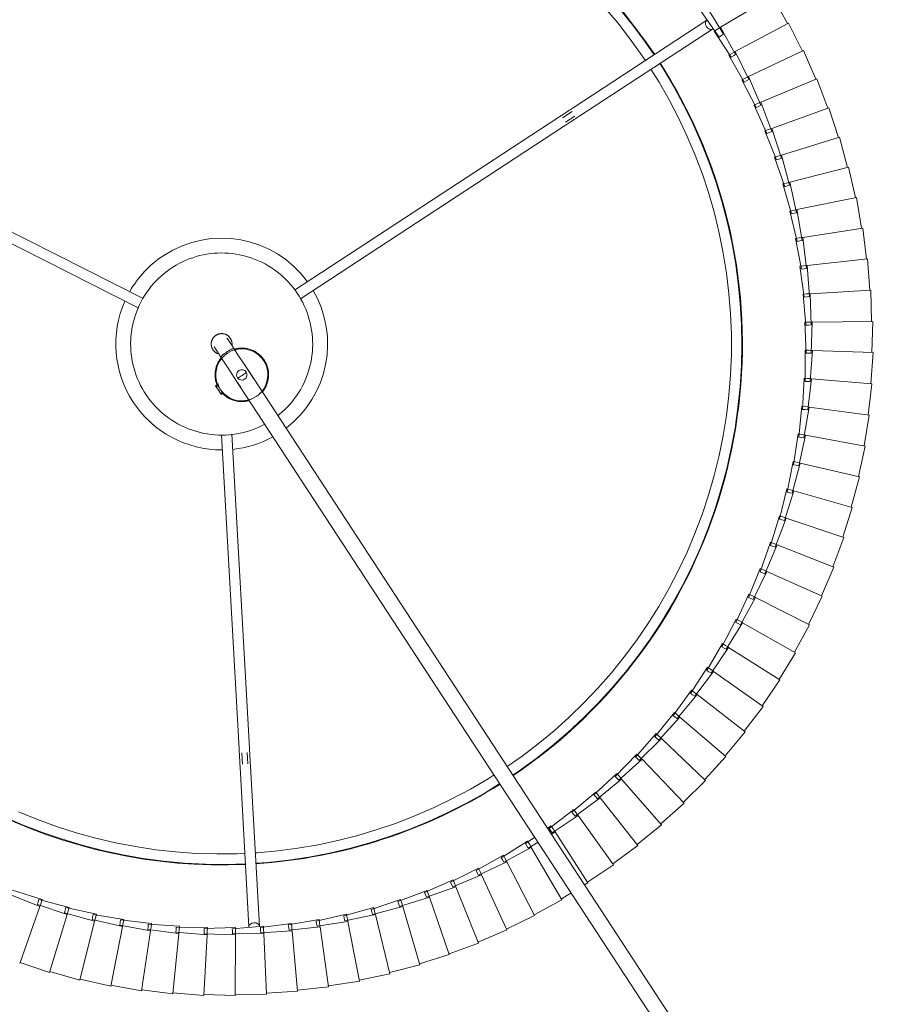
# Model space of a CAD drawing. Header units: millimetres. Extents: x -4228 to 3708, y -1329 to 7565.
# Tile 22 of 38: x -3490 to -3153, y 6738 to 7116. Entities that reach past the tile are written whole.
import ezdxf

# ---------------------------------------------------------------- set-up
doc = ezdxf.new("R2010")
doc.units = ezdxf.units.MM
doc.linetypes.add('Dash', pattern=[6, 3, -3])
doc.layers.add('A-ANNO-DIMS', color=7, linetype='Dash', lineweight=15, true_color=0xd2d2d2)
doc.layers.add('E-LITE-EQPM', color=7, linetype='Continuous', lineweight=20)

# ---------------------------------------------------------------- blocks, each defined once
blk = doc.blocks.new('64314-3L   _Suspended_tensor - 64314-44-3L SAMBA Black_ribbon beige pendant lamp ø450-3L-719562-Planta_PDF')
at = {"layer": 'E-LITE-EQPM'}
for p, q in [((370.41, 39.03), (358.57, 37.04)), ((373.51, 15.9), (370.41, 39.03)), ((382.4, 40.06), (370.48, 38.64)), ((384.38, 16.81), (382.4, 40.06)), ((394.42, 40.5), (382.44, 39.66)), ((395.28, 17.19), (394.42, 40.5)), ((406.44, 40.37), (394.44, 40.1)), ((406.19, 17.04), (406.44, 40.37)), ((418.45, 39.67), (406.45, 39.97)), ((417.08, 16.37), (418.45, 39.67)), ((430.41, 38.38), (418.43, 39.27)), ((427.92, 15.18), (430.41, 38.38)), ((442.29, 36.53), (430.37, 37.99)), ((346.66, 35.26), (335.07, 32.15)), ((351.97, 12.54), (346.66, 35.26)), ((358.49, 37.43), (346.76, 34.88)), ((362.7, 14.48), (358.49, 37.43)), ((438.69, 13.48), (442.29, 36.53)), ((454.07, 34.11), (442.24, 36.13)), ((449.37, 11.25), (454.07, 34.11)), ((334.95, 32.53), (323.52, 28.86)), ((341.34, 10.09), (334.95, 32.53)), ((465.72, 31.12), (454, 33.71)), ((459.93, 8.52), (465.72, 31.12)), ((477.22, 27.58), (465.63, 30.73)), ((323.38, 29.24), (312.14, 25.02)), ((330.84, 7.13), (323.38, 29.24)), ((470.34, 5.28), (477.22, 27.58)), ((488.53, 23.49), (477.11, 27.19)), ((311.99, 25.39), (300.96, 20.64)), ((320.5, 3.67), (311.99, 25.39)), ((480.59, 1.55), (488.53, 23.49)), ((499.63, 18.86), (488.4, 23.11)), ((300.79, 21), (290, 15.73)), ((310.33, -0.29), (300.79, 21)), ((289.81, 16.08), (279.29, 10.3)), ((300.37, -4.72), (289.81, 16.08)), ((361.67, 13.92), (373.51, 15.9)), ((372.46, 15.39), (384.38, 16.81)), ((372.55, 14.39), (372.46, 15.39)), ((373.51, 15.9), (373.57, 15.52)), ((373.57, 15.52), (373.7, 14.52)), ((383.31, 16.34), (395.28, 17.19)), ((383.35, 15.34), (383.31, 16.34)), ((383.38, 14.35), (383.35, 15.34)), ((384.38, 16.81), (384.42, 16.42)), ((384.42, 16.42), (384.5, 15.42)), ((384.5, 15.42), (384.62, 14.02)), ((394.17, 14.78), (394.18, 15.77)), ((394.18, 15.77), (394.19, 16.77)), ((394.19, 16.77), (406.19, 17.04)), ((395.28, 17.19), (395.3, 16.8)), ((395.3, 16.8), (395.34, 15.79)), ((395.34, 15.79), (395.39, 14.39)), ((404.96, 14.69), (405.02, 15.69)), ((405.02, 15.69), (405.08, 16.68)), ((405.08, 16.68), (417.08, 16.37)), ((406.18, 15.64), (406.16, 14.25)), ((406.19, 16.65), (406.18, 15.64)), ((406.19, 17.04), (406.19, 16.65)), ((415.84, 15.08), (415.95, 16.07)), ((415.95, 16.07), (427.92, 15.18)), ((417.05, 15.99), (417, 14.98)), ((417.08, 16.37), (417.05, 15.99)), ((427.92, 15.18), (427.88, 14.8)), ((490.65, -2.68), (499.63, 18.86)), ((510.5, 13.71), (499.48, 18.49)), ((340.37, 9.43), (351.97, 12.54)), ((350.97, 11.93), (362.7, 14.48)), ((351.15, 10.94), (350.97, 11.93)), ((363.2, 11.73), (351.33, 9.96)), ((351.97, 12.54), (352.06, 12.16)), ((352.06, 12.16), (352.28, 11.18)), ((361.81, 12.93), (361.67, 13.92)), ((361.94, 11.94), (361.81, 12.93)), ((373.89, 13.14), (361.94, 11.94)), ((362.7, 14.48), (362.77, 14.1)), ((362.77, 14.1), (362.95, 13.11)), ((362.95, 13.11), (363.2, 11.73)), ((372.63, 13.4), (372.55, 14.39)), ((384.62, 14.02), (372.63, 13.4)), ((373.7, 14.52), (373.89, 13.14)), ((395.39, 14.39), (383.38, 14.35)), ((406.16, 14.25), (394.17, 14.78)), ((416.91, 13.59), (404.96, 14.69)), ((415.73, 14.08), (415.84, 15.08)), ((427.62, 12.41), (415.73, 14.08)), ((417, 14.98), (416.91, 13.59)), ((426.47, 12.96), (426.62, 13.95)), ((438.26, 10.72), (426.47, 12.96)), ((426.62, 13.95), (426.77, 14.93)), ((426.77, 14.93), (438.69, 13.48)), ((427.77, 13.8), (427.62, 12.41)), ((427.88, 14.8), (427.77, 13.8)), ((437.13, 11.32), (437.33, 12.3)), ((437.33, 12.3), (437.54, 13.28)), ((437.54, 13.28), (449.37, 11.25)), ((438.48, 12.1), (438.26, 10.72)), ((438.63, 13.09), (438.48, 12.1)), ((438.69, 13.48), (438.63, 13.09)), ((500.49, -7.37), (510.5, 13.71)), ((521.1, 8.03), (510.33, 13.34)), ((279.09, 10.64), (268.86, 4.36)), ((290.63, -9.64), (279.09, 10.64)), ((329.91, 6.42), (341.34, 10.09)), ((340.6, 8.45), (340.37, 9.43)), ((340.83, 7.48), (340.6, 8.45)), ((352.6, 9.82), (340.83, 7.48)), ((341.34, 10.09), (341.45, 9.71)), ((341.45, 9.71), (341.72, 8.74)), ((341.72, 8.74), (342.1, 7.4)), ((351.33, 9.96), (351.15, 10.94)), ((352.28, 11.18), (352.6, 9.82)), ((448.81, 8.52), (437.13, 11.32)), ((447.71, 9.18), (447.96, 10.14)), ((459.24, 5.81), (447.71, 9.18)), ((447.96, 10.14), (448.21, 11.11)), ((448.21, 11.11), (459.93, 8.52)), ((449.09, 9.88), (448.81, 8.52)), ((449.29, 10.87), (449.09, 9.88)), ((449.37, 11.25), (449.29, 10.87)), ((458.47, 7.48), (458.76, 8.43)), ((458.76, 8.43), (470.34, 5.28)), ((459.83, 8.14), (459.58, 7.16)), ((459.93, 8.52), (459.83, 8.14)), ((510.1, -12.54), (521.1, 8.03)), ((531.42, 1.86), (520.92, 7.68)), ((268.64, 4.69), (258.72, -2.07)), ((281.14, -15.01), (268.64, 4.69)), ((319.6, 2.91), (330.84, 7.13)), ((331.74, 4.48), (320.24, 1.02)), ((330.18, 5.46), (329.91, 6.42)), ((330.45, 4.5), (330.18, 5.46)), ((342.1, 7.4), (330.45, 4.5)), ((330.84, 7.13), (330.97, 6.76)), ((330.97, 6.76), (331.29, 5.8)), ((331.29, 5.8), (331.74, 4.48)), ((458.17, 6.53), (458.47, 7.48)), ((469.52, 2.61), (458.17, 6.53)), ((459.58, 7.16), (459.24, 5.81)), ((468.49, 3.38), (468.83, 4.31)), ((468.83, 4.31), (469.17, 5.25)), ((469.17, 5.25), (480.59, 1.55)), ((469.93, 3.95), (469.52, 2.61)), ((470.23, 4.91), (469.93, 3.95)), ((470.34, 5.28), (470.23, 4.91)), ((309.47, -1.08), (320.5, 3.67)), ((321.52, 1.06), (310.2, -2.94)), ((319.92, 1.97), (319.6, 2.91)), ((320.24, 1.02), (319.92, 1.97)), ((320.5, 3.67), (320.64, 3.3)), ((320.64, 3.3), (321.01, 2.37)), ((321.01, 2.37), (321.52, 1.06)), ((479.64, -1.08), (468.49, 3.38)), ((478.65, -0.27), (479.04, 0.65)), ((479.04, 0.65), (479.42, 1.57)), ((479.42, 1.57), (490.65, -2.68)), ((480.12, 0.23), (479.64, -1.08)), ((480.46, 1.18), (480.12, 0.23)), ((480.59, 1.55), (480.46, 1.18)), ((519.45, -18.16), (531.42, 1.86)), ((258.48, -1.75), (248.9, -8.99)), ((271.91, -20.83), (258.48, -1.75)), ((299.55, -5.56), (310.33, -0.29)), ((311.48, -2.84), (300.36, -7.38)), ((309.84, -2.01), (309.47, -1.08)), ((310.2, -2.94), (309.84, -2.01)), ((310.33, -0.29), (310.49, -0.64)), ((310.49, -0.64), (310.9, -1.56)), ((310.9, -1.56), (311.48, -2.84)), ((489.57, -5.25), (478.65, -0.27)), ((488.62, -4.39), (489.05, -3.49)), ((489.05, -3.49), (489.48, -2.59)), ((489.48, -2.59), (500.49, -7.37)), ((490.5, -3.03), (490.11, -3.96)), ((490.65, -2.68), (490.5, -3.03)), ((289.85, -10.51), (300.37, -4.72)), ((301.63, -7.22), (290.75, -12.29)), ((299.95, -6.47), (299.55, -5.56)), ((300.36, -7.38), (299.95, -6.47)), ((300.37, -4.72), (300.55, -5.07)), ((300.55, -5.07), (301, -5.97)), ((301, -5.97), (301.63, -7.22)), ((499.3, -9.9), (488.62, -4.39)), ((490.11, -3.96), (489.57, -5.25)), ((498.86, -8.11), (499.33, -7.23)), ((499.33, -7.23), (510.1, -12.54)), ((500.49, -7.37), (500.33, -7.73)), ((248.65, -8.68), (239.42, -16.36)), ((262.98, -27.09), (248.65, -8.68)), ((280.4, -15.92), (290.63, -9.64)), ((290.3, -11.4), (289.85, -10.51)), ((290.63, -9.64), (290.82, -9.97)), ((290.82, -9.97), (291.32, -10.85)), ((291.32, -10.85), (292.01, -12.06)), ((498.39, -8.99), (498.86, -8.11)), ((508.78, -15), (498.39, -8.99)), ((499.89, -8.64), (499.3, -9.9)), ((500.33, -7.73), (499.89, -8.64)), ((271.22, -21.77), (281.14, -15.01)), ((281.14, -15.01), (281.35, -15.34)), ((292.01, -12.06), (281.39, -17.65)), ((290.75, -12.29), (290.3, -11.4)), ((507.92, -14.06), (508.43, -13.2)), ((518.01, -20.56), (507.92, -14.06)), ((508.43, -13.2), (508.94, -12.35)), ((509.44, -13.77), (508.78, -15)), ((508.94, -12.35), (519.45, -18.16)), ((509.92, -12.88), (509.44, -13.77)), ((510.1, -12.54), (509.92, -12.88)), ((239.16, -16.06), (230.31, -24.18)), ((254.36, -33.77), (239.16, -16.06)), ((282.64, -17.37), (272.29, -23.46)), ((280.89, -16.78), (280.4, -15.92)), ((281.39, -17.65), (280.89, -16.78)), ((281.35, -15.34), (281.89, -16.19)), ((281.89, -16.19), (282.64, -17.37)), ((515.7, -18.64), (516.25, -17.81)), ((525.53, -25.55), (515.7, -18.64)), ((516.25, -17.81), (516.79, -16.97)), ((516.79, -16.97), (527.06, -23.21)), ((519.26, -18.47), (518.73, -19.36)), ((519.45, -18.16), (519.26, -18.47)), ((262.33, -28.06), (271.91, -20.83)), ((271.75, -22.62), (271.22, -21.77)), ((272.29, -23.46), (271.75, -22.62)), ((271.91, -20.83), (272.14, -21.15)), ((272.14, -21.15), (272.72, -21.97)), ((272.72, -21.97), (273.52, -23.11)), ((485.18, -72.61), (518.79, -21.23)), ((518.73, -19.36), (518.01, -20.56)), ((230.03, -23.9), (221.59, -32.44)), ((246.07, -40.85), (230.03, -23.9)), ((273.52, -23.11), (263.48, -29.7)), ((522.14, -23.42), (488.52, -74.8)), ((253.76, -34.77), (262.98, -27.09)), ((264.7, -29.29), (254.98, -36.35)), ((262.91, -28.88), (262.33, -28.06)), ((263.48, -29.7), (262.91, -28.88)), ((262.98, -27.09), (263.22, -27.39)), ((263.22, -27.39), (263.84, -28.19)), ((263.84, -28.19), (264.7, -29.29)), ((132.53, -32.89), (387.53, -199.7)), ((221.3, -32.16), (213.27, -41.1)), ((238.12, -48.33), (221.3, -32.16)), ((245.51, -41.89), (254.36, -33.77)), ((254.36, -33.77), (254.61, -34.06)), ((256.18, -35.89), (246.81, -43.4)), ((254.37, -35.56), (253.76, -34.77)), ((254.98, -36.35), (254.37, -35.56)), ((254.61, -34.06), (255.27, -34.83)), ((255.27, -34.83), (256.18, -35.89)), ((384.24, -204.72), (130.96, -39.04)), ((212.96, -40.84), (205.38, -50.15)), ((230.55, -56.18), (212.96, -40.84)), ((237.62, -49.39), (246.07, -40.85)), ((246.07, -40.85), (246.33, -41.13)), ((246.33, -41.13), (247.03, -41.87)), ((247.99, -42.88), (238.99, -50.84)), ((246.16, -42.64), (245.51, -41.89)), ((246.81, -43.4), (246.16, -42.64)), ((247.03, -41.87), (247.99, -42.88)), ((230.1, -57.26), (238.12, -48.33)), ((238.12, -48.33), (238.4, -48.6)), ((238.4, -48.6), (239.13, -49.3)), ((205.06, -49.9), (197.93, -59.56)), ((223.36, -64.38), (205.06, -49.9)), ((240.14, -50.26), (231.54, -58.64)), ((238.31, -50.11), (237.62, -49.39)), ((238.99, -50.84), (238.31, -50.11)), ((239.13, -49.3), (240.14, -50.26)), ((222.96, -65.48), (230.55, -56.18)), ((230.55, -56.18), (230.84, -56.43)), ((230.84, -56.43), (231.6, -57.09)), ((197.6, -59.34), (190.94, -69.33)), ((216.57, -72.92), (197.6, -59.34)), ((232.66, -58.01), (224.47, -66.79)), ((230.82, -57.95), (230.1, -57.26)), ((231.54, -58.64), (230.82, -57.95)), ((231.6, -57.09), (232.66, -58.01)), ((216.23, -74.04), (223.36, -64.38)), ((225.55, -66.11), (217.79, -75.28)), ((223.72, -66.14), (222.96, -65.48)), ((223.36, -64.38), (223.67, -64.62)), ((223.67, -64.62), (224.46, -65.25)), ((224.47, -66.79), (223.72, -66.14)), ((224.46, -65.25), (225.55, -66.11)), ((190.6, -69.12), (189.84, -70.38)), ((210.2, -81.77), (190.6, -69.12)), ((186.77, -75.51), (184.43, -79.42)), ((209.91, -82.91), (216.57, -72.92)), ((218.85, -74.54), (211.54, -84.07)), ((217.01, -74.66), (216.23, -74.04)), ((216.57, -72.92), (216.89, -73.14)), ((216.89, -73.14), (217.71, -73.73)), ((217.79, -75.28), (217.01, -74.66)), ((217.71, -73.73), (218.85, -74.54)), ((482.99, -77.79), (485.32, -74.22)), ((487.08, -75.18), (484.66, -78.89)), ((184.08, -79.22), (178.41, -89.81)), ((204.27, -90.92), (184.08, -79.22)), ((415.14, -179.68), (481.31, -78.53)), ((209.37, -83.16), (210.2, -81.77)), ((210.73, -83.49), (209.91, -82.91)), ((210.2, -81.77), (210.53, -81.98)), ((210.53, -81.98), (211.38, -82.53)), ((211.38, -82.53), (212.55, -83.29)), ((484.65, -80.72), (418.43, -181.95)), ((211.54, -84.07), (210.73, -83.49)), ((212.55, -83.29), (211.62, -84.63)), ((178.05, -89.63), (172.89, -100.47)), ((198.78, -100.35), (178.05, -89.63)), ((204.03, -92.07), (206.3, -88.28)), ((208.22, -89.53), (205.71, -93.15)), ((198.6, -101.5), (204.27, -90.92)), ((206.69, -92.32), (200.32, -102.5)), ((204.87, -92.61), (204.03, -92.07)), ((204.27, -90.92), (204.6, -91.12)), ((204.6, -91.12), (205.48, -91.62)), ((205.71, -93.15), (204.87, -92.61)), ((205.48, -91.62), (206.69, -92.32)), ((172.53, -100.32), (167.9, -111.39)), ((193.75, -110.02), (172.53, -100.32)), ((193.62, -111.19), (198.78, -100.35)), ((201.26, -101.63), (195.39, -112.11)), ((199.46, -102), (198.6, -101.5)), ((198.78, -100.35), (199.12, -100.52)), ((199.12, -100.52), (200.02, -100.99)), ((200.32, -102.5), (199.46, -102)), ((200.02, -100.99), (201.26, -101.63)), ((167.52, -111.25), (163.43, -122.54)), ((189.18, -119.93), (167.52, -111.25)), ((189.12, -121.1), (193.75, -110.02)), ((196.29, -111.19), (190.93, -121.93)), ((194.51, -111.65), (193.62, -111.19)), ((193.75, -110.02), (194.1, -110.18)), ((194.1, -110.18), (195.02, -110.6)), ((195.39, -112.11), (194.51, -111.65)), ((195.02, -110.6), (196.29, -111.19)), ((185.09, -131.22), (189.18, -119.93)), ((191.78, -120.97), (186.94, -131.96)), ((189.18, -119.93), (189.54, -120.07)), ((189.54, -120.07), (190.48, -120.45)), ((190.48, -120.45), (191.78, -120.97)), ((163.05, -122.42), (159.51, -133.89)), ((185.1, -130.05), (163.05, -122.42)), ((190.02, -121.52), (189.12, -121.1)), ((190.93, -121.93), (190.02, -121.52)), ((181.56, -141.52), (185.1, -130.05)), ((187.74, -130.96), (183.44, -142.17)), ((186.02, -131.59), (185.09, -131.22)), ((185.1, -130.05), (185.47, -130.17)), ((185.47, -130.17), (186.42, -130.5)), ((186.94, -131.96), (186.02, -131.59)), ((186.42, -130.5), (187.74, -130.96)), ((159.12, -133.78), (156.13, -145.41)), ((181.51, -140.34), (159.12, -133.78)), ((178.52, -151.97), (181.51, -140.34)), ((184.19, -141.13), (180.44, -152.53)), ((181.51, -140.34), (181.89, -140.45)), ((182.5, -141.84), (181.56, -141.52)), ((181.89, -140.45), (182.85, -140.74)), ((183.44, -142.17), (182.5, -141.84)), ((182.85, -140.74), (184.19, -141.13)), ((155.74, -145.33), (153.31, -157.08)), ((178.42, -150.8), (155.74, -145.33)), ((175.99, -162.56), (178.42, -150.8)), ((178.42, -150.8), (178.8, -150.9)), ((178.8, -150.9), (179.78, -151.13)), ((179.78, -151.13), (181.14, -151.46)), ((181.14, -151.46), (177.93, -163.03)), ((179.48, -152.25), (178.52, -151.97)), ((180.44, -152.53), (179.48, -152.25)), ((152.92, -157.02), (151.05, -168.88)), ((175.83, -161.4), (152.92, -157.02)), ((173.97, -173.26), (175.83, -161.4)), ((175.83, -161.4), (176.22, -161.47)), ((178.58, -161.92), (175.93, -173.64)), ((176.96, -162.8), (175.99, -162.56)), ((176.22, -161.47), (177.21, -161.66)), ((177.21, -161.66), (178.58, -161.92)), ((177.93, -163.03), (176.96, -162.8)), ((150.66, -168.83), (149.37, -180.77)), ((173.76, -172.11), (150.66, -168.83)), ((172.47, -184.05), (173.76, -172.11)), ((173.76, -172.11), (174.14, -172.16)), ((174.95, -173.45), (173.97, -173.26)), ((174.14, -172.16), (175.14, -172.3)), ((176.53, -172.5), (174.45, -184.33)), ((175.93, -173.64), (174.95, -173.45)), ((175.14, -172.3), (176.53, -172.5)), ((148.97, -180.74), (148.25, -192.72)), ((172.2, -182.9), (148.97, -180.74)), ((171.49, -194.89), (172.2, -182.9)), ((172.2, -182.9), (172.59, -182.94)), ((173.46, -184.19), (172.47, -184.05)), ((172.59, -182.94), (173.59, -183.03)), ((174.45, -184.33), (173.46, -184.19)), ((174.98, -183.16), (173.47, -195.07)), ((173.59, -183.03), (174.98, -183.16)), ((147.85, -192.71), (147.71, -204.72)), ((171.16, -193.76), (147.85, -192.71)), ((171.02, -205.77), (171.16, -193.76)), ((171.16, -193.76), (171.55, -193.78)), ((172.48, -194.98), (171.49, -194.89)), ((171.55, -193.78), (172.56, -193.82)), ((173.47, -195.07), (172.48, -194.98)), ((172.56, -193.82), (173.95, -193.89)), ((173.95, -193.89), (173.02, -205.86)), ((174, -195.46), (235.3, -198.87)), ((235.08, -202.87), (173.77, -199.45)), ((236.37, -199.93), (240.77, -200.18)), ((242.36, -199.27), (363.06, -206)), ((240.65, -202.18), (236.23, -201.93)), ((362.89, -209.99), (242.14, -203.26)), ((170.65, -204.66), (147.31, -204.73)), ((147.31, -204.73), (147.75, -216.73)), ((170.65, -204.66), (171.04, -204.65)), ((171.08, -216.65), (170.65, -204.66)), ((172.02, -205.81), (171.02, -205.77)), ((171.04, -204.65), (172.04, -204.65)), ((173.02, -205.86), (172.02, -205.81)), ((172.04, -204.65), (173.44, -204.65)), ((173.44, -204.65), (173.08, -216.65)), ((378.33, -210.1), (378.94, -209.17)), ((378.33, -210.1), (378.46, -210.18)), ((378.6, -210.27), (380.01, -211.19)), ((378.76, -210.38), (379.38, -209.43)), ((380.01, -211.19), (381.68, -212.29)), ((381.26, -212.01), (381.88, -211.06)), ((382.37, -211.23), (381.68, -212.29)), ((170.66, -215.56), (147.35, -216.76)), ((170.66, -215.56), (171.04, -215.54)), ((171.67, -227.53), (170.66, -215.56)), ((171.04, -215.54), (172.05, -215.49)), ((172.05, -215.49), (173.45, -215.42)), ((173.45, -215.42), (173.66, -227.43)), ((147.35, -216.76), (148.36, -228.72)), ((172.08, -216.65), (171.08, -216.65)), ((173.08, -216.65), (172.08, -216.65)), ((171.19, -226.46), (147.97, -228.77)), ((171.19, -226.46), (171.57, -226.42)), ((172.77, -238.36), (171.19, -226.46)), ((171.57, -226.42), (172.58, -226.32)), ((172.58, -226.32), (173.97, -226.18)), ((173.97, -226.18), (174.76, -238.16)), ((147.97, -228.77), (149.55, -240.67)), ((172.66, -227.48), (171.67, -227.53)), ((173.66, -227.43), (172.66, -227.48)), ((172.24, -237.31), (149.16, -240.74)), ((172.24, -237.31), (172.63, -237.26)), ((174.4, -249.13), (172.24, -237.31)), ((172.63, -237.26), (173.62, -237.11)), ((173.77, -238.26), (172.77, -238.36)), ((173.62, -237.11), (175, -236.9)), ((174.76, -238.16), (173.77, -238.26)), ((175, -236.9), (176.37, -248.83)), ((149.16, -240.74), (151.31, -252.55)), ((466.18, -349.86), (411.57, -241.8)), ((415.23, -240.16), (469.75, -348.06)), ((173.81, -248.11), (150.92, -252.63)), ((173.81, -248.11), (174.2, -248.03)), ((176.53, -259.8), (173.81, -248.11)), ((174.2, -248.03), (175.19, -247.84)), ((175.38, -248.98), (174.4, -249.13)), ((175.19, -247.84), (176.56, -247.56)), ((176.37, -248.83), (175.38, -248.98)), ((176.56, -247.56), (178.49, -259.41)), ((150.92, -252.63), (153.64, -264.33)), ((175.9, -258.81), (153.26, -264.43)), ((175.9, -258.81), (176.28, -258.72)), ((179.18, -270.36), (175.9, -258.81)), ((176.28, -258.72), (177.26, -258.48)), ((177.51, -259.61), (176.53, -259.8)), ((177.26, -258.48), (178.62, -258.14)), ((178.49, -259.41), (177.51, -259.61)), ((178.62, -258.14), (181.12, -269.88)), ((153.26, -264.43), (156.54, -275.98)), ((179.84, -269), (181.18, -268.6)), ((181.18, -268.6), (184.25, -280.21)), ((178.51, -269.4), (156.16, -276.1)), ((178.51, -269.4), (178.88, -269.29)), ((182.33, -280.78), (178.51, -269.4)), ((178.88, -269.29), (179.84, -269)), ((180.15, -270.12), (179.18, -270.36)), ((181.12, -269.88), (180.15, -270.12)), ((156.16, -276.1), (159.98, -287.48)), ((181.61, -279.86), (159.61, -287.62)), ((181.61, -279.86), (181.98, -279.73)), ((185.98, -291.04), (181.61, -279.86)), ((181.98, -279.73), (182.93, -279.39)), ((182.93, -279.39), (184.25, -278.93)), ((184.25, -278.93), (187.87, -290.38)), ((183.29, -280.5), (182.33, -280.78)), ((184.25, -280.21), (183.29, -280.5))]:
    blk.add_line(p, q, dxfattribs=at)
at = {"layer": 'E-LITE-EQPM', "flags": 128}
for points in [[(232.05, -97.99), (233.65, -95.6), (238.35, -89.13), (243.31, -82.85), (248.51, -76.78), (253.96, -70.92), (259.63, -65.28), (265.53, -59.87), (271.63, -54.71), (277.94, -49.79), (284.44, -45.12), (291.12, -40.72), (297.97, -36.6), (304.98, -32.74), (312.14, -29.18), (319.44, -25.9), (326.86, -22.91), (334.4, -20.23), (342.03, -17.85), (349.76, -15.77), (357.56, -14.01), (365.43, -12.56), (373.35, -11.42), (381.3, -10.61), (389.29, -10.11), (397.28, -9.93), (405.28, -10.07), (413.27, -10.53), (421.23, -11.31), (429.15, -12.41), (437.03, -13.83), (444.84, -15.55), (452.57, -17.59), (460.22, -19.94), (467.77, -22.59), (475.2, -25.54), (482.51, -28.78), (489.69, -32.32), (496.72, -36.14), (503.59, -40.23), (505.6, -41.52)], [(503.4, -44.88), (498.39, -41.75), (491.59, -37.86), (484.63, -34.24), (477.54, -30.91), (470.31, -27.86), (462.98, -25.1), (455.53, -22.64), (448, -20.48), (440.38, -18.62), (432.7, -17.07), (424.96, -15.83), (417.17, -14.9), (409.36, -14.28), (401.53, -13.97), (393.69, -13.97), (385.85, -14.29), (378.04, -14.92), (370.26, -15.87), (362.52, -17.12), (354.84, -18.69), (347.22, -20.55), (339.69, -22.73), (332.25, -25.2), (324.92, -27.96), (317.7, -31.02), (310.61, -34.37), (303.66, -37.99), (296.86, -41.89), (290.22, -46.06), (283.75, -50.49), (277.47, -55.18), (271.38, -60.11), (265.49, -65.28), (259.81, -70.69), (254.35, -76.32), (249.12, -82.16), (244.13, -88.2), (239.39, -94.44), (235.38, -100.17)], [(508.82, -43.65), (513.83, -47.07), (520.25, -51.84), (526.48, -56.87)], [(527.11, -62.69), (521.12, -57.63), (514.93, -52.82), (508.55, -48.26), (506.64, -46.98)], [(485.18, -72.61), (485.02, -72.86), (484.86, -73.11), (484.69, -73.37), (484.51, -73.63), (484.33, -73.91), (484.15, -74.19), (483.96, -74.48), (483.76, -74.78), (483.57, -75.08), (483.36, -75.39), (483.16, -75.7), (482.95, -76.02), (482.74, -76.34), (482.53, -76.66), (482.32, -76.99), (482.1, -77.32), (481.88, -77.65), (481.66, -77.99), (481.45, -78.32), (481.31, -78.53)], [(484.65, -80.72), (484.87, -80.39), (485.09, -80.05), (485.31, -79.72), (485.53, -79.39), (485.74, -79.06), (485.95, -78.73), (486.17, -78.41), (486.38, -78.09), (486.58, -77.77), (486.79, -77.46), (486.99, -77.16), (487.18, -76.86), (487.37, -76.56), (487.56, -76.28), (487.74, -76), (487.92, -75.72), (488.1, -75.46), (488.26, -75.2), (488.42, -74.96), (488.52, -74.8)], [(198.22, -196.88), (198.53, -192.25), (199.4, -184.3), (200.58, -176.39), (202.08, -168.53), (203.89, -160.74), (206.02, -153.03), (208.44, -145.4), (211.18, -137.89), (214.21, -130.48), (217.53, -123.21), (221.14, -116.07), (225.04, -109.08), (228.77, -102.97)], [(232.14, -105.17), (230.66, -107.47), (226.7, -114.23), (223.01, -121.15), (219.6, -128.21), (216.47, -135.4), (213.64, -142.7), (211.1, -150.12), (208.86, -157.63), (206.92, -165.23), (205.28, -172.89), (203.95, -180.62), (202.94, -188.39), (202.23, -196.2), (202.19, -197.1)], [(370.19, -188.37), (370.61, -187.84), (371.51, -186.77), (372.46, -185.74), (373.45, -184.75), (374.48, -183.8), (375.54, -182.89), (376.64, -182.03), (377.77, -181.21), (378.94, -180.43), (380.14, -179.7), (381.36, -179.02), (382.61, -178.39), (383.88, -177.81), (385.18, -177.29), (386.5, -176.81), (387.83, -176.39), (389.18, -176.02), (390.55, -175.7), (391.92, -175.44), (393.31, -175.24), (394.7, -175.09), (396.1, -175), (397.5, -174.96), (398.89, -174.98), (400.29, -175.05), (401.69, -175.18), (403.07, -175.37), (404.45, -175.61), (405.82, -175.91), (407.18, -176.26), (408.52, -176.66), (409.84, -177.12), (411.14, -177.63), (412.43, -178.19), (413.68, -178.81), (414.92, -179.47), (416.12, -180.18), (417.3, -180.94), (418.44, -181.74), (419.55, -182.6), (420.63, -183.49), (421.67, -184.43), (422.67, -185.41), (423.64, -186.42), (424.56, -187.48), (425.43, -188.57), (426.27, -189.69), (427.05, -190.85), (427.79, -192.04), (428.49, -193.25), (429.13, -194.5), (429.72, -195.77), (430.27, -197.06), (430.76, -198.37), (431, -199.08)], [(379.48, -194.15), (379.81, -193.9), (380.14, -193.66), (380.49, -193.44), (380.84, -193.23), (381.21, -193.04), (381.58, -192.86), (381.96, -192.69), (382.34, -192.54), (382.73, -192.41), (383.12, -192.29), (383.52, -192.19), (383.92, -192.1), (384.33, -192.03), (384.74, -191.98), (385.15, -191.94), (385.56, -191.92), (385.97, -191.92), (386.38, -191.93), (386.79, -191.96), (387.2, -192), (387.61, -192.06), (388.01, -192.14), (388.41, -192.23), (388.81, -192.34), (389.2, -192.47), (389.59, -192.61), (389.97, -192.76), (390.35, -192.93), (390.71, -193.12), (391.07, -193.32), (391.42, -193.53), (391.77, -193.76), (392.1, -194), (392.42, -194.26), (392.74, -194.53), (393.04, -194.81), (393.33, -195.1), (393.61, -195.4), (393.87, -195.72), (394.12, -196.04), (394.36, -196.38), (394.59, -196.72), (394.8, -197.07), (395, -197.43), (395.19, -197.8), (395.35, -198.18), (395.51, -198.56), (395.65, -198.95), (395.77, -199.34), (395.88, -199.74), (395.97, -200.14), (396.04, -200.55), (396.1, -200.95), (396.14, -201.36), (396.17, -201.77), (396.18, -202.18), (396.17, -202.6), (396.14, -203.01), (396.1, -203.42), (396.05, -203.82), (395.98, -204.23), (395.89, -204.63), (395.78, -205.03)], [(364.46, -220.83), (364.05, -219.49), (363.7, -218.14), (363.4, -216.77), (363.16, -215.39), (362.97, -214.01), (362.83, -212.61), (362.75, -211.22), (362.73, -209.82), (362.76, -208.42), (362.85, -207.02), (363, -205.63), (363.2, -204.24), (363.46, -202.87), (363.77, -201.5), (364.13, -200.15), (364.55, -198.81), (365.02, -197.5), (365.55, -196.2), (366.13, -194.92), (366.75, -193.67), (366.91, -193.38)], [(242.36, -199.27), (241.96, -199.25), (241.56, -199.22), (241.16, -199.2), (240.77, -199.18), (240.38, -199.16), (239.99, -199.14), (239.6, -199.11), (239.22, -199.09), (238.84, -199.07), (238.47, -199.05), (238.11, -199.03), (237.75, -199.01), (237.4, -198.99), (237.06, -198.97), (236.72, -198.95), (236.4, -198.94), (236.08, -198.92), (235.78, -198.9), (235.48, -198.88), (235.3, -198.87)], [(431, -199.08), (431.41, -200.42), (431.76, -201.78), (432.06, -203.14), (432.31, -204.52), (432.5, -205.91), (432.63, -207.3), (432.71, -208.7), (432.73, -210.1), (432.7, -211.5), (432.61, -212.9), (432.46, -214.29), (432.26, -215.68), (432, -217.05), (431.69, -218.42), (431.33, -219.77), (430.91, -221.1), (430.44, -222.42), (429.91, -223.72), (429.34, -224.99), (428.71, -226.25), (428.03, -227.47), (427.31, -228.67), (426.54, -229.84), (425.72, -230.97), (424.86, -232.08), (423.95, -233.14), (423, -234.17), (422.01, -235.16), (420.99, -236.12), (419.92, -237.02), (418.82, -237.89), (417.69, -238.71), (416.52, -239.49), (415.33, -240.21), (414.1, -240.89), (412.85, -241.52), (411.58, -242.1), (410.28, -242.63), (408.96, -243.11), (407.63, -243.53), (406.28, -243.9), (404.91, -244.21), (403.54, -244.47), (402.15, -244.68), (400.76, -244.83), (399.37, -244.92), (397.97, -244.96), (396.57, -244.94), (395.17, -244.86), (393.77, -244.73), (392.39, -244.55), (391.01, -244.31), (389.64, -244.01), (388.28, -243.66), (386.94, -243.25), (385.62, -242.8), (384.32, -242.29), (383.04, -241.72), (381.78, -241.11), (380.54, -240.45), (379.34, -239.74), (378.16, -238.98), (377.02, -238.17), (375.91, -237.32), (374.83, -236.43), (373.79, -235.49), (372.79, -234.51), (371.83, -233.49), (370.91, -232.44), (370.03, -231.35), (369.19, -230.22), (368.41, -229.07), (367.67, -227.88), (366.97, -226.66), (366.33, -225.42), (365.74, -224.15), (365.2, -222.86), (364.71, -221.55), (364.46, -220.83)], [(378.68, -209.56), (378.44, -209.32), (378.16, -209.01), (377.89, -208.7), (377.64, -208.37), (377.4, -208.04), (377.18, -207.7), (376.96, -207.34), (376.76, -206.98), (376.58, -206.61), (376.41, -206.24), (376.26, -205.86), (376.12, -205.47), (376, -205.08), (375.89, -204.68), (375.8, -204.28), (375.73, -203.87), (375.67, -203.46), (375.63, -203.05), (375.6, -202.64), (375.59, -202.23), (375.6, -201.82), (375.62, -201.41), (375.66, -201), (375.72, -200.59), (375.79, -200.19), (375.88, -199.78), (375.98, -199.39)], [(384.51, -197.73), (389.07, -200.71), (393.64, -203.7), (395.93, -205.2)], [(216.08, -293.57), (212.88, -286.24), (209.98, -278.79), (207.38, -271.22), (205.08, -263.56), (203.09, -255.81), (201.41, -247.99), (200.04, -240.11), (198.99, -232.18), (198.26, -224.21), (197.85, -216.23), (197.76, -208.23), (197.97, -200.73)], [(201.99, -200.96), (201.84, -204.03), (201.76, -211.87), (201.99, -219.7), (202.54, -227.52), (203.4, -235.32), (204.57, -243.07), (206.05, -250.77), (207.84, -258.4), (209.93, -265.95), (212.32, -273.42), (215.01, -280.78), (217.99, -288.04)], [(235.08, -202.87), (235.37, -202.88), (235.66, -202.9), (235.97, -202.92), (236.29, -202.94), (236.62, -202.95), (236.96, -202.97), (237.3, -202.99), (237.66, -203.01), (238.02, -203.03), (238.38, -203.05), (238.76, -203.07), (239.14, -203.09), (239.52, -203.12), (239.91, -203.14), (240.3, -203.16), (240.69, -203.18), (241.09, -203.2), (241.48, -203.23), (241.88, -203.25), (242.14, -203.26)], [(392.65, -210.22), (388.08, -207.23), (383.51, -204.24), (381.23, -202.75)], [(395.93, -205.2), (396.12, -205.32), (396.31, -205.44), (396.49, -205.57), (396.68, -205.68), (396.85, -205.8), (397.03, -205.91), (397.19, -206.02), (397.36, -206.13), (397.52, -206.23), (397.67, -206.34), (397.82, -206.43), (397.96, -206.53), (398.1, -206.62), (398.23, -206.7), (398.36, -206.78), (398.48, -206.86), (398.59, -206.94), (398.69, -207), (398.79, -207.07), (398.88, -207.13), (398.97, -207.18), (399.04, -207.23), (399.11, -207.28), (399.17, -207.32), (399.23, -207.35), (399.27, -207.38), (399.31, -207.41), (399.34, -207.43), (399.36, -207.44), (399.38, -207.45), (399.38, -207.45)], [(401.53, -208.72), (401.48, -208.56), (401.42, -208.42), (401.36, -208.27), (401.29, -208.13), (401.21, -207.98), (401.13, -207.85), (401.04, -207.71), (400.95, -207.58), (400.85, -207.46), (400.75, -207.33), (400.64, -207.21), (400.53, -207.1), (400.41, -206.99), (400.29, -206.89), (400.17, -206.79), (400.04, -206.69), (399.91, -206.6), (399.77, -206.52), (399.63, -206.44), (399.49, -206.37), (399.34, -206.3), (399.2, -206.24), (399.05, -206.18), (398.89, -206.13), (398.74, -206.09), (398.58, -206.05), (398.43, -206.02), (398.27, -205.99), (398.11, -205.98), (397.95, -205.96), (397.79, -205.96), (397.63, -205.96), (397.47, -205.97), (397.31, -205.98), (397.15, -206)], [(392.52, -210.08), (392.29, -210.27), (391.96, -210.52), (391.62, -210.75), (391.28, -210.98), (390.92, -211.18), (390.56, -211.38), (390.19, -211.56), (389.81, -211.72), (389.43, -211.87), (389.04, -212.01), (388.64, -212.12), (388.24, -212.23), (387.84, -212.31), (387.44, -212.38), (387.03, -212.44), (386.62, -212.47), (386.21, -212.5), (385.8, -212.5), (385.38, -212.49), (384.97, -212.46), (384.56, -212.42), (384.16, -212.36), (383.75, -212.28), (383.35, -212.19), (382.95, -212.08), (382.56, -211.95), (382.18, -211.81)], [(396.1, -212.47), (396.09, -212.47), (396.08, -212.46), (396.06, -212.45), (396.03, -212.43), (396, -212.41), (395.95, -212.38), (395.9, -212.35), (395.84, -212.31), (395.77, -212.26), (395.7, -212.21), (395.62, -212.16), (395.53, -212.1), (395.43, -212.04), (395.33, -211.97), (395.21, -211.9), (395.1, -211.82), (394.97, -211.74), (394.84, -211.65), (394.71, -211.56), (394.56, -211.47), (394.42, -211.38), (394.26, -211.28), (394.1, -211.17), (393.94, -211.06), (393.77, -210.95), (393.6, -210.84), (393.43, -210.73), (393.24, -210.61), (393.06, -210.49), (392.87, -210.37), (392.68, -210.24), (392.65, -210.22)], [(393.86, -210.96), (393.9, -211.12), (393.93, -211.2)], [(393.93, -211.2), (393.98, -211.35), (394.04, -211.5), (394.1, -211.65), (394.18, -211.79), (394.25, -211.93), (394.33, -212.07), (394.42, -212.2), (394.51, -212.33), (394.61, -212.46), (394.71, -212.58), (394.82, -212.7), (394.93, -212.82), (395.05, -212.93), (395.17, -213.03), (395.29, -213.13), (395.42, -213.23), (395.56, -213.32), (395.69, -213.4), (395.83, -213.48), (395.97, -213.55), (396.12, -213.62), (396.27, -213.68), (396.42, -213.74), (396.57, -213.79), (396.72, -213.83), (396.88, -213.87), (397.03, -213.9), (397.19, -213.92), (397.35, -213.94), (397.51, -213.95), (397.67, -213.96), (397.83, -213.96), (397.99, -213.95), (398.15, -213.94), (398.31, -213.92), (398.47, -213.89), (398.62, -213.86), (398.78, -213.82), (398.93, -213.77), (399.08, -213.72), (399.23, -213.67), (399.38, -213.6), (399.52, -213.53), (399.67, -213.46), (399.8, -213.38), (399.94, -213.29), (400.07, -213.2), (400.2, -213.11), (400.32, -213), (400.44, -212.9), (400.56, -212.79), (400.67, -212.67), (400.78, -212.55), (400.88, -212.43), (400.97, -212.3), (401.06, -212.17), (401.15, -212.03), (401.23, -211.9), (401.3, -211.75), (401.37, -211.61), (401.44, -211.46), (401.49, -211.31), (401.55, -211.16), (401.59, -211.01), (401.63, -210.85), (401.66, -210.7), (401.69, -210.54), (401.71, -210.38), (401.72, -210.22), (401.73, -210.06), (401.73, -209.9), (401.72, -209.74), (401.71, -209.58), (401.69, -209.42), (401.67, -209.26), (401.64, -209.11), (401.6, -208.95), (401.56, -208.8), (401.53, -208.72)]]:
    blk.add_lwpolyline(points, dxfattribs=at)
at = {"layer": 'E-LITE-EQPM'}
for centre, radius, start, end in [((397.74, -209.93), 200.2, 68.9944, 145.9589), ((397.74, -209.93), 200.2, 57.3845, 68.9246), ((397.74, -209.93), 200.2, 297.3513, 56.255), ((397.74, -209.93), 200.2, 147.6682, 176.2594), ((397.74, -209.93), 40.71, 59.6487, 142.6007), ((397.74, -209.93), 40.71, 326.8092, 53.9616), ((397.74, -209.93), 40.71, 151.1313, 173.9728), ((385.88, -202.21), 10, 326.8093, 146.8093), ((385.88, -202.21), 10.29, 86.8093, 88.8669), ((385.88, -202.21), 10, 146.8093, 326.8093), ((385.88, -202.21), 2, 326.8093, 146.8093), ((385.88, -202.21), 2, 326.8093, 146.8093), ((397.74, -209.93), 200.2, 177.366, 236.8092), ((385.88, -202.21), 2, 146.8093, 326.8093), ((385.88, -202.21), 2, 146.8093, 326.8093), ((397.74, -209.96), 3, 56.8093, 68.2709), ((397.74, -209.96), 3, 41.8093, 56.8093), ((397.74, -209.93), 40.71, 179.6598, 293.9121), ((385.88, -202.21), 10.29, 266.8093, 268.8669), ((397.74, -209.96), 3, 225.0713, 236.8093), ((397.74, -209.96), 3, 236.8093, 251.8093), ((397.74, -209.93), 40.71, 299.5991, 326.8092)]:
    blk.add_arc(centre, radius, start, end, dxfattribs=at)
for centre, major_axis, ratio, start_param, end_param in [((520.46, -22.33), (-1.67, 1.09), 0.707107, 0, 3.141593), ((520.46, -22.33), (-1.67, 1.09), 0.707107, 6.039901, 6.283185), ((173.88, -197.45), (0.11, 2), 0.707107, 3.141593, 6.283185), ((173.88, -197.45), (0.11, 2), 0.707107, 2.961524, 3.141593), ((385.88, -202.21), (1.64, 2.51), 0.081445, 0.845431, 1.570796), ((385.88, -202.21), (1.64, 2.51), 0.081445, 1.570796, 2.296161)]:
    blk.add_ellipse(centre, major_axis=major_axis, ratio=ratio, start_param=start_param, end_param=end_param, dxfattribs=at)
for points, knots in [([(378.42, -195.55), (378.52, -195.44), (379.03, -194.89), (379.69, -194.34), (380.18, -193.99), (380.38, -193.86), (380.5, -193.77), (380.61, -193.71), (380.7, -193.65), (380.73, -193.63), (380.73, -193.63)], [0.2196523, 0.2196523, 0.2196523, 0.2196523, 0.2857143, 0.5714286, 0.6785714, 0.7321429, 0.7857143, 0.8392857, 0.8928571, 1, 1, 1, 1]), ([(375.96, -200.93), (375.96, -200.92), (375.97, -200.84), (376.04, -200.36), (376.25, -199.4), (376.61, -198.43), (376.8, -198.01)], [0, 0, 0, 0, 0.1428571, 0.2857143, 0.5714286, 0.7857143, 0.7857143, 0.7857143, 0.7857143]), ([(395.8, -203.49), (395.8, -203.49), (395.79, -203.57), (395.72, -204.05), (395.59, -204.7), (395.43, -205.2)], [0, 0, 0, 0, 0.1428571, 0.2857143, 0.5714286, 0.5714286, 0.5714286, 0.5714286]), ([(394.67, -207.95), (394.48, -208.25), (394.08, -208.83), (393.51, -209.56), (393.03, -210.06), (392.75, -210.25), (392.63, -210.23), (392.6, -210.16), (392.6, -210.13)], [0, 0, 0, 0, 0.1111111, 0.2222222, 0.3333333, 0.4444444, 0.5138889, 0.5555556, 0.5555556, 0.5555556, 0.5555556]), ([(394.67, -207.95), (394.96, -207.51), (395.5, -206.61), (395.94, -205.68), (396.01, -205.23), (395.92, -205.17), (395.83, -205.19)], [-1, -1, -1, -1, -0.8333333, -0.6666667, -0.5555556, -0.4444444, -0.4444444, -0.4444444, -0.4444444]), ([(380.33, -210.53), (380.27, -210.49), (380.15, -210.41), (379.92, -210.25), (379.65, -210.03), (379.37, -209.8), (379.14, -209.6), (378.91, -209.39), (378.85, -209.32), (378.84, -209.32)], [0.5138889, 0.5138889, 0.5138889, 0.5138889, 0.5486111, 0.5833333, 0.6527778, 0.7222222, 0.7916667, 0.8611111, 1, 1, 1, 1]), ([(382.19, -211.51), (382.19, -211.51), (382.17, -211.5), (382.09, -211.46), (381.95, -211.4), (381.76, -211.32), (381.53, -211.22), (381.28, -211.09), (381, -210.94), (380.68, -210.75), (380.46, -210.61), (380.33, -210.53)], [0, 0, 0, 0, 0.0555556, 0.1111111, 0.1666667, 0.2222222, 0.2777778, 0.3333333, 0.3888889, 0.4444444, 0.5138889, 0.5138889, 0.5138889, 0.5138889]), ([(392.45, -209.76), (392.25, -209.93), (391.92, -210.19), (391.58, -210.43), (391.39, -210.56), (391.26, -210.64), (391.16, -210.71), (391.06, -210.77), (391.03, -210.78), (391.03, -210.78)], [0.4285714, 0.4285714, 0.4285714, 0.4285714, 0.5714286, 0.6785714, 0.7321429, 0.7857143, 0.8392857, 0.8928571, 1, 1, 1, 1])]:
    blk.add_open_spline(points, degree=3, knots=knots, dxfattribs=at)

msp = doc.modelspace()

# ---------------------------------------------------------------- linework, layer by layer
at = {"layer": 'A-ANNO-DIMS', "color": 7, "true_color": 0xf0f0f0}
msp.add_circle((-3202.81, 6594.11), 971, dxfattribs=at)

# ---------------------------------------------------------------- block references
at = {"layer": 'E-LITE-EQPM', "extrusion": (0, 0, -1), "rotation": 89.9999949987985}
msp.add_blockref('64314-3L   _Suspended_tensor - 64314-44-3L SAMBA Black_ribbon beige pendant lamp ø450-3L-719562-Planta_PDF', (3202.81, 6594.11), dxfattribs=at)

doc.saveas('drawing.dxf')
